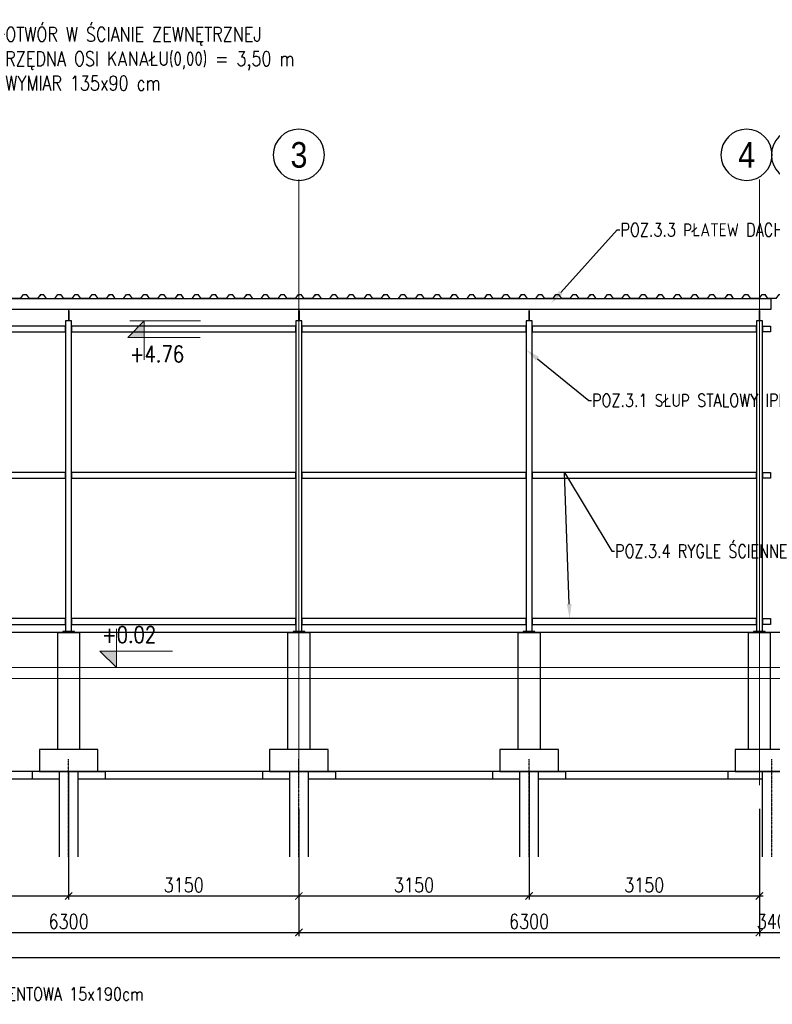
# Model space of a CAD drawing. Header units: millimetres. Extents: x -374129 to 1163271, y -112652 to 695637.
# Tile 193 of 256: x 8780 to 19078, y 50719 to 64180. Entities that reach past the tile are written whole.
import ezdxf
from ezdxf import colors
from ezdxf.entities.mleader import LeaderData, LeaderLine
from ezdxf.enums import TextEntityAlignment as Align
from ezdxf.math import Vec2, Vec3

# ---------------------------------------------------------------- set-up
doc = ezdxf.new("R2010")
doc.units = ezdxf.units.MM
doc.header["$PDMODE"] = 4
doc.linetypes.add('ACAD_ISO04W100', pattern=[30, 24, -3, 0, -3])
doc.linetypes.add('rcad -.-', pattern=[18, 12, -3, 0, -3])
for name, color, linetype, lineweight in [('A_HATCH', 251, 'Continuous', 0), ('KRT_koty', 4, 'Continuous', 20), ('KRT_osie', 55, 'ACAD_ISO04W100', 18)]:
    doc.layers.add(name, color=color, linetype=linetype, lineweight=lineweight)
for name, color, linetype in [('KRT_fund', 3, 'Continuous'), ('KRT_izolacje', 252, 'Continuous'), ('KRT_opisy', 146, 'Continuous'), ('KRT_osie_budopis', 1, 'Continuous'), ('KRT_pale', 7, 'Continuous'), ('KRT_sciany', 2, 'Continuous'), ('KRT_stal', 4, 'Continuous'), ('KRT_wymiary', 4, 'Continuous'), ('KRT_wymiary_100', 4, 'Continuous')]:
    doc.layers.add(name, color=color, linetype=linetype)
doc.styles.add('biuro 1', font='arial.ttf')
doc.styles.add('style3', font='romans.shx', dxfattribs={"width": 0.8})
doc.styles.add('WYMIAR', font='romans.shx', dxfattribs={"width": 0.8})
doc.linetypes.add('podbeton', pattern='A,0.3,-0.1,[131,ltypeshp.shx,S=0.1,R=0,X=-0.1,Y=0],-0.1,0.3', length=0.8)
doc.linetypes.add('ZIGZAG', pattern='A,0.0001,-0.2,[131,ltypeshp.shx,S=0.2,R=0,X=-0.2,Y=0],-0.4,[131,ltypeshp.shx,S=0.2,R=180,X=0.2,Y=0],-0.2', length=0.8001)
doc.dimstyles.new('KRT_1-100', dxfattribs={"dimscale": 100, "dimtxt": 2, "dimasz": 1, "dimexe": 0.5, "dimexo": 0, "dimgap": 0.5, "dimtad": 1, "dimdec": 1, "dimrnd": 0.1, "dimzin": 9, "dimdsep": 46, "dimtxsty": 'WYMIAR', "dimblk": 'ARCHTICK', "dimcen": 0.09, "dimdle": 0.5, "dimclrd": 1, "dimclre": 252, "dimclrt": 256, "dimadec": 0, "dimazin": 0, "dimtfac": 1, "dimtdec": 1, "dimtmove": 0, "dimatfit": 3, "dimfxl": 1, "dimtolj": 1, "dimtzin": 0, "dimarcsym": 0})

# ---------------------------------------------------------------- blocks, each defined once
blk = doc.blocks.new('TR55')
at = {"color": 0}
for p, q in [((-980, 0), (-992, -16)), ((-980, 0), (-940, 0)), ((-900, -55), (-940, 0)), ((-786, -55), (-745, 0)), ((-745, 0), (-705, 0)), ((-664, -55), (-705, 0)), ((-550, -55), (-510, 0)), ((-510, 0), (-470, 0)), ((-430, -55), (-470, 0)), ((-316, -55), (-275, 0)), ((-275, 0), (-235, 0)), ((-194, -55), (-235, 0)), ((-80, -55), (-40, 0)), ((-40, 0), (0, 0)), ((-900, -55), (-786, -55)), ((-550, -55), (-664, -55)), ((-316, -55), (-430, -55)), ((-80, -55), (-194, -55))]:
    blk.add_line(p, q, dxfattribs=at)
blk = doc.blocks.new('pale300')
at = {"color": 1, "linetype": 'rcad -.-', "ltscale": 0.2}
blk.add_line((0, -1165), (0, 169), dxfattribs=at)
at = {"color": 6, "linetype": 'ZIGZAG'}
for points in [[(130, -1165), (130, 0)], [(-130, 0), (-130, -1165)]]:
    blk.add_lwpolyline(points, dxfattribs=at)
blk = doc.blocks.new('_ArchTick')
at = {"color": 0, "linetype": 'ByBlock', "const_width": 0.15}
blk.add_lwpolyline([(-0.5, -0.5), (0.5, 0.5)], dxfattribs=at)
blk = doc.blocks.new('*D313')
at = {"layer": 'Defpoints', "color": 0, "transparency": 16777216}
for p in [(6300, 52435), (12600, 52443), (12600, 51701)]:
    blk.add_point(p, dxfattribs=at)
at = {"layer": 'KRT_wymiary_100', "color": 252, "lineweight": -2, "transparency": 16777216}
for p, q in [((6300, 52435), (6300, 51651)), ((12600, 52443), (12600, 51651))]:
    blk.add_line(p, q, dxfattribs=at)
at = {"layer": 'KRT_wymiary_100', "color": 1, "lineweight": -2, "transparency": 16777216}
blk.add_line((6250, 51701), (12650, 51701), dxfattribs=at)
at = {"layer": 'KRT_wymiary_100', "color": 1, "lineweight": -2, "transparency": 16777216, "xscale": 100, "yscale": 100, "zscale": 100, "rotation": 180}
blk.add_blockref('_ArchTick', (6300, 51701), dxfattribs=at)
at = {"layer": 'KRT_wymiary_100', "color": 1, "lineweight": -2, "transparency": 16777216, "xscale": 100, "yscale": 100, "zscale": 100}
blk.add_blockref('_ArchTick', (12600, 51701), dxfattribs=at)
at = {"layer": 'KRT_wymiary_100', "transparency": 16777216, "insert": (9450, 51851), "char_height": 200, "attachment_point": 5, "style": 'WYMIAR'}
blk.add_mtext('\\A1;6300', dxfattribs=at)
blk = doc.blocks.new('slup160')
at = {"layer": 'KRT_stal'}
h = blk.add_hatch(color=256, dxfattribs=at)
h.dxf.hatch_style = 1
h.paths.add_polyline_path([(41, 4420), (-41, 4420), (-41, 4413), (-12, 4413, -0.414214), (-3, 4404), (-3, 4276, -0.414214), (-11, 4267), (-41, 4267), (-41, 4260), (41, 4260), (41, 4267), (12, 4267, -0.414214), (2, 4276), (2, 4404, -0.414214), (11, 4413), (41, 4413)])
for p, q in [((-3, 4404), (-3, 4276)), ((2, 4404), (2, 4276))]:
    blk.add_line(p, q, dxfattribs=at)
for points in [[(-41, 12), (41, 12), (41, 4260), (-41, 4260)], [(-80, 0), (80, 0), (80, 12), (-80, 12)]]:
    blk.add_lwpolyline(points, close=True, dxfattribs=at)
blk = doc.blocks.new('opis_osi')
at = {"linetype": 'Continuous'}
for start, end in [(90, 180), (0, 90), (180, 270), (270, 0)]:
    blk.add_arc((0, -37.5), 35, start, end, dxfattribs=at)
at = {"color": 0, "linetype": 'Continuous', "style": 'biuro 1', "width": 0.85}
blk.add_attdef('AA', text='', height=35, dxfattribs=at).set_placement((0.1, -37.5), align=Align.MIDDLE_CENTER)
blk = doc.blocks.new('*D315')
at = {"layer": 'Defpoints', "color": 0, "transparency": 16777216}
for p in [(9450, 53902), (6300, 52425), (9450, 52200)]:
    blk.add_point(p, dxfattribs=at)
at = {"layer": 'KRT_wymiary_100', "color": 252, "lineweight": -2, "transparency": 16777216}
for p, q in [((9450, 53902), (9450, 52150)), ((6300, 52425), (6300, 52150))]:
    blk.add_line(p, q, dxfattribs=at)
at = {"layer": 'KRT_wymiary_100', "color": 1, "lineweight": -2, "transparency": 16777216}
blk.add_line((6250, 52200), (9500, 52200), dxfattribs=at)
at = {"layer": 'KRT_wymiary_100', "color": 1, "lineweight": -2, "transparency": 16777216, "xscale": 100, "yscale": 100, "zscale": 100, "rotation": 180}
blk.add_blockref('_ArchTick', (6300, 52200), dxfattribs=at)
at = {"layer": 'KRT_wymiary_100', "color": 1, "lineweight": -2, "transparency": 16777216, "xscale": 100, "yscale": 100, "zscale": 100}
blk.add_blockref('_ArchTick', (9450, 52200), dxfattribs=at)
at = {"layer": 'KRT_wymiary_100', "transparency": 16777216, "insert": (7875, 52350), "char_height": 200, "attachment_point": 5, "style": 'WYMIAR'}
blk.add_mtext('\\A1;3150', dxfattribs=at)
blk = doc.blocks.new('*D316')
at = {"layer": 'Defpoints', "color": 0, "transparency": 16777216}
for p in [(9450, 53902), (12600, 53390), (12600, 52200)]:
    blk.add_point(p, dxfattribs=at)
at = {"layer": 'KRT_wymiary_100', "color": 252, "lineweight": -2, "transparency": 16777216}
for p, q in [((9450, 53902), (9450, 52150)), ((12600, 53390), (12600, 52150))]:
    blk.add_line(p, q, dxfattribs=at)
at = {"layer": 'KRT_wymiary_100', "color": 1, "lineweight": -2, "transparency": 16777216}
blk.add_line((9400, 52200), (12650, 52200), dxfattribs=at)
at = {"layer": 'KRT_wymiary_100', "color": 1, "lineweight": -2, "transparency": 16777216, "xscale": 100, "yscale": 100, "zscale": 100, "rotation": 180}
blk.add_blockref('_ArchTick', (9450, 52200), dxfattribs=at)
at = {"layer": 'KRT_wymiary_100', "color": 1, "lineweight": -2, "transparency": 16777216, "xscale": 100, "yscale": 100, "zscale": 100}
blk.add_blockref('_ArchTick', (12600, 52200), dxfattribs=at)
at = {"layer": 'KRT_wymiary_100', "transparency": 16777216, "insert": (11025, 52350), "char_height": 200, "attachment_point": 5, "style": 'WYMIAR'}
blk.add_mtext('\\A1;3150', dxfattribs=at)
blk = doc.blocks.new('*D317')
at = {"layer": 'Defpoints', "color": 0, "transparency": 16777216}
for p in [(12600, 52435), (18900, 52443), (18900, 51701)]:
    blk.add_point(p, dxfattribs=at)
at = {"layer": 'KRT_wymiary_100', "color": 252, "lineweight": -2, "transparency": 16777216}
for p, q in [((12600, 52435), (12600, 51651)), ((18900, 52443), (18900, 51651))]:
    blk.add_line(p, q, dxfattribs=at)
at = {"layer": 'KRT_wymiary_100', "color": 1, "lineweight": -2, "transparency": 16777216}
blk.add_line((12550, 51701), (18950, 51701), dxfattribs=at)
at = {"layer": 'KRT_wymiary_100', "color": 1, "lineweight": -2, "transparency": 16777216, "xscale": 100, "yscale": 100, "zscale": 100, "rotation": 180}
blk.add_blockref('_ArchTick', (12600, 51701), dxfattribs=at)
at = {"layer": 'KRT_wymiary_100', "color": 1, "lineweight": -2, "transparency": 16777216, "xscale": 100, "yscale": 100, "zscale": 100}
blk.add_blockref('_ArchTick', (18900, 51701), dxfattribs=at)
at = {"layer": 'KRT_wymiary_100', "transparency": 16777216, "insert": (15750, 51851), "char_height": 200, "attachment_point": 5, "style": 'WYMIAR'}
blk.add_mtext('\\A1;6300', dxfattribs=at)
blk = doc.blocks.new('*D318')
at = {"layer": 'Defpoints', "color": 0, "transparency": 16777216}
for p in [(15750, 53902), (12600, 52425), (15750, 52200)]:
    blk.add_point(p, dxfattribs=at)
at = {"layer": 'KRT_wymiary_100', "color": 252, "lineweight": -2, "transparency": 16777216}
for p, q in [((15750, 53902), (15750, 52150)), ((12600, 52425), (12600, 52150))]:
    blk.add_line(p, q, dxfattribs=at)
at = {"layer": 'KRT_wymiary_100', "color": 1, "lineweight": -2, "transparency": 16777216}
blk.add_line((12550, 52200), (15800, 52200), dxfattribs=at)
at = {"layer": 'KRT_wymiary_100', "color": 1, "lineweight": -2, "transparency": 16777216, "xscale": 100, "yscale": 100, "zscale": 100, "rotation": 180}
blk.add_blockref('_ArchTick', (12600, 52200), dxfattribs=at)
at = {"layer": 'KRT_wymiary_100', "color": 1, "lineweight": -2, "transparency": 16777216, "xscale": 100, "yscale": 100, "zscale": 100}
blk.add_blockref('_ArchTick', (15750, 52200), dxfattribs=at)
at = {"layer": 'KRT_wymiary_100', "transparency": 16777216, "insert": (14175, 52350), "char_height": 200, "attachment_point": 5, "style": 'WYMIAR'}
blk.add_mtext('\\A1;3150', dxfattribs=at)
blk = doc.blocks.new('*D319')
at = {"layer": 'Defpoints', "color": 0, "transparency": 16777216}
for p in [(15750, 53902), (18900, 53390), (18900, 52200)]:
    blk.add_point(p, dxfattribs=at)
at = {"layer": 'KRT_wymiary_100', "color": 252, "lineweight": -2, "transparency": 16777216}
for p, q in [((15750, 53902), (15750, 52150)), ((18900, 53390), (18900, 52150))]:
    blk.add_line(p, q, dxfattribs=at)
at = {"layer": 'KRT_wymiary_100', "color": 1, "lineweight": -2, "transparency": 16777216}
blk.add_line((15700, 52200), (18950, 52200), dxfattribs=at)
at = {"layer": 'KRT_wymiary_100', "color": 1, "lineweight": -2, "transparency": 16777216, "xscale": 100, "yscale": 100, "zscale": 100, "rotation": 180}
blk.add_blockref('_ArchTick', (15750, 52200), dxfattribs=at)
at = {"layer": 'KRT_wymiary_100', "color": 1, "lineweight": -2, "transparency": 16777216, "xscale": 100, "yscale": 100, "zscale": 100}
blk.add_blockref('_ArchTick', (18900, 52200), dxfattribs=at)
at = {"layer": 'KRT_wymiary_100', "transparency": 16777216, "insert": (17325, 52350), "char_height": 200, "attachment_point": 5, "style": 'WYMIAR'}
blk.add_mtext('\\A1;3150', dxfattribs=at)
blk = doc.blocks.new('*D320')
at = {"layer": 'Defpoints', "color": 0, "transparency": 16777216}
for p in [(19240, 53714), (18900, 52443), (19240, 51701)]:
    blk.add_point(p, dxfattribs=at)
at = {"layer": 'KRT_wymiary_100', "color": 252, "lineweight": -2, "transparency": 16777216}
for p, q in [((19240, 53714), (19240, 51651)), ((18900, 52443), (18900, 51651))]:
    blk.add_line(p, q, dxfattribs=at)
at = {"layer": 'KRT_wymiary_100', "color": 1, "lineweight": -2, "transparency": 16777216}
blk.add_line((18850, 51701), (19290, 51701), dxfattribs=at)
at = {"layer": 'KRT_wymiary_100', "color": 1, "lineweight": -2, "transparency": 16777216, "xscale": 100, "yscale": 100, "zscale": 100, "rotation": 180}
blk.add_blockref('_ArchTick', (18900, 51701), dxfattribs=at)
at = {"layer": 'KRT_wymiary_100', "color": 1, "lineweight": -2, "transparency": 16777216, "xscale": 100, "yscale": 100, "zscale": 100}
blk.add_blockref('_ArchTick', (19240, 51701), dxfattribs=at)
at = {"layer": 'KRT_wymiary_100', "transparency": 16777216, "insert": (19070, 51851), "char_height": 200, "attachment_point": 5, "style": 'WYMIAR'}
blk.add_mtext('\\A1;340', dxfattribs=at)
blk = doc.blocks.new('*U134')
at = {"ltscale": 25}
blk.add_hatch(color=256, dxfattribs=at).paths.add_polyline_path([(0, 16.33), (-15, 16.33), (0, 1.33)])
at = {"color": 1, "linetype": 'ByBlock', "ltscale": 0.85}
blk.add_line((51.21, 1.33), (-13.14, 1.33), dxfattribs=at)
blk.add_lwpolyline([(51.03, 16.33), (-15, 16.33), (0, 1.33), (0, 36.74)]).dxf.unprotected_set("ltscale", 0)
at = {"ltscale": 0.85, "style": 'style3', "width": 0.8, "flags": 8}
blk.add_attdef('H', text='', height=15, dxfattribs=at).set_placement((-13.14, 31.44), align=Align.MIDDLE_LEFT)
blk = doc.blocks.new('*U120')
at = {"ltscale": 25}
blk.add_hatch(color=256, dxfattribs=at).paths.add_polyline_path([(0, 302.33), (-15, 302.33), (0, 317.33)])
at = {"color": 1, "linetype": 'ByBlock', "ltscale": 0.85}
blk.add_line((51.21, 317.33), (-13.14, 317.33), dxfattribs=at)
blk.add_lwpolyline([(51.03, 302.33), (-15, 302.33), (0, 317.33), (0, 281.93)]).dxf.unprotected_set("ltscale", 0)
at = {"ltscale": 0.85, "style": 'style3', "width": 0.8, "flags": 8}
blk.add_attdef('H', text='', height=15, dxfattribs=at).set_placement((-13.14, 287.22), align=Align.MIDDLE_LEFT)
blk = doc.blocks.new('*D376')
at = {"layer": 'Defpoints', "color": 0, "transparency": 16777216}
for p in [(-150, 52111), (70320, 51863), (70320, 51359)]:
    blk.add_point(p, dxfattribs=at)
at = {"layer": 'KRT_wymiary', "color": 252, "lineweight": -2, "transparency": 16777216}
for p, q in [((-150, 52111), (-150, 51309)), ((70320, 51863), (70320, 51309))]:
    blk.add_line(p, q, dxfattribs=at)
at = {"layer": 'KRT_wymiary', "color": 1, "lineweight": -2, "transparency": 16777216}
blk.add_line((-200, 51359), (70370, 51359), dxfattribs=at)
at = {"layer": 'KRT_wymiary', "color": 1, "lineweight": -2, "transparency": 16777216, "xscale": 100, "yscale": 100, "zscale": 100, "rotation": 180}
blk.add_blockref('_ArchTick', (-150, 51359), dxfattribs=at)
at = {"layer": 'KRT_wymiary', "color": 1, "lineweight": -2, "transparency": 16777216, "xscale": 100, "yscale": 100, "zscale": 100}
blk.add_blockref('_ArchTick', (70320, 51359), dxfattribs=at)
at = {"layer": 'KRT_wymiary', "transparency": 16777216, "insert": (35085, 51509), "char_height": 200, "attachment_point": 5, "style": 'WYMIAR'}
blk.add_mtext('\\A1;70470', dxfattribs=at)

msp = doc.modelspace()

# ---------------------------------------------------------------- linework, layer by layer
at = {"layer": 'A_HATCH', "color": 3}
msp.add_line((0, 55321.74), (70851.38, 55321.74), dxfattribs=at)
at = {"layer": 'A_HATCH', "color": 1}
msp.add_line((0, 55171.74), (70851.38, 55171.74), dxfattribs=at)
at = {"layer": 'KRT_fund', "color": 1, "linetype": 'podbeton'}
msp.add_line((6800, 53801.74), (9320.04, 53801.74), dxfattribs=at)
at = {"layer": 'KRT_sciany', "color": 2}
for p, q in [((70170, 55801.74), (150, 55801.74)), ((70720, 53901.74), (400, 53901.74))]:
    msp.add_line(p, q, dxfattribs=at)
at = {"layer": 'KRT_stal'}
msp.add_lwpolyline([(-150, 60221.74), (19060, 60221.74), (19060, 60361.74), (-150, 60361.74)], close=True, dxfattribs=at)
at = {"layer": 'KRT_stal', "color": 1}
for points in [[(6341, 59911.74), (9409, 59911.74), (9409, 59991.74), (6341, 59991.74)], [(9491, 59911.74), (12559, 59911.74), (12559, 59991.74), (9491, 59991.74)], [(12641, 59911.74), (15709, 59911.74), (15709, 59991.74), (12641, 59991.74)], [(15791, 59911.74), (18859, 59911.74), (18859, 59991.74), (15791, 59991.74)], [(19054.5, 59911.74), (18945.5, 59911.74), (18945.5, 59991.74), (19054.5, 59991.74)], [(6341, 57911.74), (9409, 57911.74), (9409, 57991.74), (6341, 57991.74)], [(9491, 57911.74), (12559, 57911.74), (12559, 57991.74), (9491, 57991.74)], [(12641, 57911.74), (15709, 57911.74), (15709, 57991.74), (12641, 57991.74)], [(15791, 57911.74), (18859, 57911.74), (18859, 57991.74), (15791, 57991.74)], [(19054.5, 57911.74), (18945.5, 57911.74), (18945.5, 57991.74), (19054.5, 57991.74)], [(6341, 55911.74), (9409, 55911.74), (9409, 55991.74), (6341, 55991.74)], [(9491, 55911.74), (12559, 55911.74), (12559, 55991.74), (9491, 55991.74)], [(12641, 55911.74), (15709, 55911.74), (15709, 55991.74), (12641, 55991.74)], [(15791, 55911.74), (18859, 55911.74), (18859, 55991.74), (15791, 55991.74)], [(19054.5, 55911.74), (18945.5, 55911.74), (18945.5, 55991.74), (19054.5, 55991.74)]]:
    msp.add_lwpolyline(points, close=True, dxfattribs=at)

# ---------------------------------------------------------------- block references
at = {"layer": 'KRT_izolacje', "color": 8}
for p in [(9107.82, 60421.74), (10047.82, 60421.74), (10987.82, 60421.74), (11927.82, 60421.74), (12867.82, 60421.74), (13807.82, 60421.74), (14747.82, 60421.74), (15687.82, 60421.74), (16627.82, 60421.74), (17567.82, 60421.74), (18507.82, 60421.74), (19447.82, 60421.74)]:
    msp.add_blockref('TR55', p, dxfattribs=at)
at = {"layer": 'KRT_koty', "xscale": 15, "yscale": 15, "zscale": 15}
for name, p, values in [('*U120', (10485.13, 55301.74), {'H': '+4.76'}), ('*U134', (10103.61, 55301.74), {'H': '+0.02'})]:
    msp.add_blockref(name, p, dxfattribs=at).add_auto_attribs(values)
at = {"layer": 'KRT_osie_budopis', "color": 3, "xscale": 10, "yscale": 10, "zscale": 10}
for p, values in [((12600, 62706.63), {'AA': '3'}), ((18725, 62706.63), {'AA': '4'}), ((19415, 62706.63), {'AA': '5'})]:
    msp.add_blockref('opis_osi', p, dxfattribs=at).add_auto_attribs(values)
at = {"layer": 'KRT_stal'}
for p in [(9450, 55801.74), (12600, 55801.74), (15750, 55801.74), (18900, 55801.74)]:
    msp.add_blockref('slup160', p, dxfattribs=at)

# ---------------------------------------------------------------- leaders
at = {"layer": 'KRT_opisy', "color": 1}
ml = msp.add_multileader_mtext('Standard', dxfattribs=at)
ml.set_content('\\C54;POZ.3.5 STĘŻENIE ŚCIENNE ', style='WYMIAR')
ml.set_leader_properties()
ml.build(insert=Vec2(0, 0))
ml.multileader.update_dxf_attribs({"dogleg_length": 0.36, "arrow_head_size": 200, "scale": 100})
ctx = ml.context
ctx.base_point, ctx.scale, ctx.char_height, ctx.arrow_head_size, ctx.landing_gap_size, ctx.plane_origin = Vec3(4529.42, 61665.82), 100, 180, 200, 9, Vec3(-37440.97, -20773.81)
notes = []
notes.append((ctx, [(0, (1, 1, 0), (4493.42, 61665.82), (1, 0), 36, [(0, [(3495.35, 59721.27)], 0, [])])]))
ctx.mtext.insert, ctx.mtext.width, ctx.mtext.defined_height, ctx.mtext.flow_direction = Vec3(4538.42, 61755.82), 2657.9479, 1300.46, 5
ml = msp.add_multileader_mtext('Standard', dxfattribs=at)
ml.set_content('{\\C2;POZ.3.3 PŁATEW DACHOWA}', style='WYMIAR')
ml.set_leader_properties()
ml.build(insert=Vec2(0, 0))
ml.multileader.update_dxf_attribs({"dogleg_length": 0.36, "arrow_head_size": 200, "scale": 100})
ctx = ml.context
ctx.base_point, ctx.scale, ctx.char_height, ctx.arrow_head_size, ctx.landing_gap_size, ctx.plane_origin = Vec3(16991.4, 61306.69), 100, 180, 200, 9, Vec3(-21279.78, -21222.93)
notes.append((ctx, [(0, (1, 1, 0), (16955.4, 61306.69), (1, 0), 36, [(0, [(16049.38, 60301.19)], 0, [])])]))
ctx.mtext.insert, ctx.mtext.width, ctx.mtext.defined_height, ctx.mtext.flow_direction = Vec3(17000.4, 61396.69), 2657.9479, 1300.46, 5
ml = msp.add_multileader_mtext('Standard', dxfattribs=at)
ml.set_content('{\\C2;POZ.3.1 SŁUP STALOWY IPE160}', style='WYMIAR')
ml.set_leader_properties()
ml.build(insert=Vec2(0, 0))
ml.multileader.update_dxf_attribs({"dogleg_length": 0.36, "arrow_head_size": 200, "scale": 100})
ctx = ml.context
ctx.base_point, ctx.scale, ctx.char_height, ctx.arrow_head_size, ctx.landing_gap_size, ctx.plane_origin = Vec3(16602.1, 58975.51), 100, 180, 200, 9, Vec3(-19791.88, -23040.01)
notes.append((ctx, [(0, (1, 1, 0), (16566.1, 58975.51), (1, 0), 36, [(1, [(15709, 59669.05)], 0, [])])]))
ctx.mtext.insert, ctx.mtext.width, ctx.mtext.defined_height, ctx.mtext.flow_direction = Vec3(16611.1, 59065.51), 1971.2586, 1300.46, 5
ml = msp.add_multileader_mtext('Standard', dxfattribs=at)
ml.set_content('\\C54;POZ.3.4 RYGLE ŚCIENNE ', style='WYMIAR')
ml.set_leader_properties()
ml.build(insert=Vec2(0, 0))
ml.multileader.update_dxf_attribs({"dogleg_length": 0.36, "arrow_head_size": 200, "scale": 100})
ctx = ml.context
ctx.base_point, ctx.scale, ctx.char_height, ctx.arrow_head_size, ctx.landing_gap_size, ctx.plane_origin = Vec3(16917.43, 56914.92), 100, 180, 200, 9, Vec3(-14345.93, -23638.15)
notes.append((ctx, [(0, (1, 1, 0), (16881.43, 56914.92), (1, 0), 36, [(0, [(16305.52, 55991.74), (16234.42, 57991.74)], 0, [])])]))
ctx.mtext.insert, ctx.mtext.width, ctx.mtext.defined_height, ctx.mtext.flow_direction = Vec3(16926.43, 57004.92), 1754.4091, 1300.46, 5
ml = msp.add_multileader_mtext('Standard', dxfattribs=at)
ml.set_content('\\C54;POZ.1.7 PODWALINA FUNDAMENTOWA 15x190cm', style='WYMIAR')
ml.set_leader_properties()
ml.build(insert=Vec2(0, 0))
ml.multileader.update_dxf_attribs({"dogleg_length": 0.36, "arrow_head_size": 200, "scale": 100})
ctx = ml.context
ctx.base_point, ctx.scale, ctx.char_height, ctx.arrow_head_size, ctx.landing_gap_size, ctx.plane_origin = Vec3(5820.13, 50860.39), 100, 180, 200, 9, Vec3(-30868.89, -28018.32)
notes.append((ctx, [(0, (1, 1, 0), (5784.13, 50860.39), (1, 0), 36, [(1, [(4195.72, 54183.21)], 0, [])])]))
ctx.mtext.insert, ctx.mtext.width, ctx.mtext.defined_height, ctx.mtext.flow_direction = Vec3(5829.13, 50950.39), 3482.7917, 1400.46, 5
for ctx, leaders in notes:
    for number, flags, end, landing, length, lines in leaders:
        leader = LeaderData()
        leader.index, (leader.has_last_leader_line, leader.has_dogleg_vector, leader.attachment_direction) = number, flags
        leader.last_leader_point, leader.dogleg_vector, leader.dogleg_length = Vec3(end), Vec3(landing), length
        for number, points, colour, breaks in lines:
            line = LeaderLine()
            line.index, line.vertices, line.color, line.breaks = number, Vec3.list(points), colors.encode_raw_color(colour), breaks
            leader.lines.append(line)
        ctx.leaders.append(leader)

# ---------------------------------------------------------------- next in the draw order: leaders
ml = msp.add_multileader_mtext('Standard', dxfattribs=at)
ml.set_content('\\C54;WARSTWY GRUNTU WEDŁUG PROJEKTU WZMOCNIENIA PODŁOŻA:\\P\\pi-3,l3,t3;{\\fSymbol|b0|i0|c2|p18;·^I}nB [Po/Pr] gr.40cm\\P{\\fSymbol|b0|i0|c2|p18;·^I}TŁUCZEŃ, ROZKRUSZ BETONOWY gr.30cm\\P{\\fSymbol|b0|i0|c2|p18;·^I}GRUNT RODZIMY \\fArial|b0|i0|c238|p34;\\W1;G\\fSymbol|b0|i0|c2|p18;p\\fArial|b0|i0|c238|p34;/G\\fSymbol|b0|i0|c2|p18;p\\fArial|b0|i0|c238|p34;z pl/tpl', style='WYMIAR')
ml.set_leader_properties()
ml.build(insert=Vec2(0, 0))
ml.multileader.update_dxf_attribs({"text_left_attachment_type": 6, "text_right_attachment_type": 6, "dogleg_length": 0.36, "arrow_head_size": 200, "scale": 100})
ctx = ml.context
ctx.base_point, ctx.scale, ctx.char_height, ctx.arrow_head_size, ctx.landing_gap_size, ctx.plane_origin = Vec3(-8776.91, 52138.72), 100, 200, 200, 9, Vec3(-44267.87, -29913.25)
ctx.left_attachment, ctx.right_attachment = 6, 6
notes = []
notes.append((ctx, [(0, (1, 1, 0), (-8812.91, 52138.72), (1, 0), 36, [(1, [(-8812.91, 54511.74)], 0, [])])]))
ctx.mtext.insert, ctx.mtext.width, ctx.mtext.defined_height, ctx.mtext.flow_direction = Vec3(-8767.91, 52394.12), 6873.6004, 1534.23, 5
ctx.mtext.has_bg_fill, ctx.mtext.bg_color, ctx.mtext.bg_scale_factor, ctx.mtext.bg_transparency, ctx.mtext.use_window_bg_color = 1, -1027028792, 1.5, 0, 1
for ctx, leaders in notes:
    for number, flags, end, landing, length, lines in leaders:
        leader = LeaderData()
        leader.index, (leader.has_last_leader_line, leader.has_dogleg_vector, leader.attachment_direction) = number, flags
        leader.last_leader_point, leader.dogleg_vector, leader.dogleg_length = Vec3(end), Vec3(landing), length
        for number, points, colour, breaks in lines:
            line = LeaderLine()
            line.index, line.vertices, line.color, line.breaks = number, Vec3.list(points), colors.encode_raw_color(colour), breaks
            leader.lines.append(line)
        ctx.leaders.append(leader)

# ---------------------------------------------------------------- next in the draw order: linework, layer by layer
at = {"layer": 'KRT_fund', "color": 1, "linetype": 'podbeton'}
for p, q in [((8950, 53901.74), (8950, 53801.74)), ((9050, 53901.74), (8950, 53901.74)), ((9850, 53901.74), (9950, 53901.74)), ((9950, 53901.74), (9950, 53801.74)), ((12100, 53901.74), (12100, 53801.74)), ((12200, 53901.74), (12100, 53901.74)), ((13000, 53901.74), (13100, 53901.74)), ((13100, 53901.74), (13100, 53801.74)), ((15250, 53901.74), (15250, 53801.74)), ((15350, 53901.74), (15250, 53901.74)), ((16150, 53901.74), (16250, 53901.74)), ((16250, 53901.74), (16250, 53801.74)), ((18470, 53901.74), (18470, 53801.74)), ((18570, 53901.74), (18470, 53901.74)), ((8950, 53801.74), (9320.04, 53801.74)), ((9580, 53801.74), (9950, 53801.74)), ((9950, 53801.74), (12470.04, 53801.74)), ((12730, 53801.74), (13100, 53801.74)), ((13100, 53801.74), (15620.04, 53801.74)), ((15880, 53801.74), (16250, 53801.74)), ((16250, 53801.74), (18940.04, 53801.74))]:
    msp.add_line(p, q, dxfattribs=at)
at = {"layer": 'KRT_fund', "color": 2}
for points in [[(9300, 54201.74), (9300, 55801.74), (9600, 55801.74), (9600, 54201.74)], [(12450, 54201.74), (12450, 55801.74), (12750, 55801.74), (12750, 54201.74)], [(15600, 54201.74), (15600, 55801.74), (15900, 55801.74), (15900, 54201.74)], [(18750, 54201.74), (18750, 55801.74), (19050, 55801.74), (19050, 54201.74)], [(9850, 53901.74), (9850, 54201.74), (9050, 54201.74), (9050, 53901.74)], [(13000, 53901.74), (13000, 54201.74), (12200, 54201.74), (12200, 53901.74)], [(16150, 53901.74), (16150, 54201.74), (15350, 54201.74), (15350, 53901.74)], [(19570, 53901.74), (19570, 54201.74), (18570, 54201.74), (18570, 53901.74)]]:
    msp.add_lwpolyline(points, close=True, dxfattribs=at)
at = {"layer": 'KRT_osie', "ltscale": 0.5}
for p, q in [((12600, 61997.09), (12600, 53714.43)), ((12600, 61997.09), (12600, 53714.43)), ((18900, 61997.09), (18900, 53714.43)), ((18900, 61997.09), (18900, 53714.43))]:
    msp.add_line(p, q, dxfattribs=at)

# ---------------------------------------------------------------- next in the draw order: block references
at = {"layer": 'KRT_pale'}
for p in [(9450.02, 53901.74), (12600.02, 53901.74), (15750.02, 53901.74), (19070.02, 53901.74)]:
    msp.add_blockref('pale300', p, dxfattribs=at)

# ---------------------------------------------------------------- next in the draw order: dimensions: what is measured, and where the dimension line sits
at = {"layer": 'KRT_wymiary'}
dim = msp.add_linear_dim(base=(70320, 51359.04), p1=(-150, 52110.95), p2=(70320, 51862.55), dimstyle='KRT_1-100', dxfattribs=at)
dim.commit()
dim.dimension.update_dxf_attribs({"geometry": '*D376', "text_midpoint": (35085, 51509.04)})
at = {"layer": 'KRT_wymiary_100'}
for base, p1, p2, picture, middle in [((9450, 52200.11), (6300, 52425.47), (9450, 53901.74), '*D315', (7875, 52350.11)), ((12600, 52200.11), (9450, 53901.74), (12600, 53389.91), '*D316', (11025, 52350.11)), ((15750, 52200.11), (12600, 52425.47), (15750, 53901.74), '*D318', (14175, 52350.11)), ((18900, 52200.11), (15750, 53901.74), (18900, 53389.91), '*D319', (17325, 52350.11))]:
    dim = msp.add_linear_dim(base=base, p1=p1, p2=p2, dimstyle='KRT_1-100', dxfattribs=at)
    dim.commit()
    dim.dimension.update_dxf_attribs({"geometry": picture, "text_midpoint": middle})
dim = msp.add_linear_dim(base=(19240, 51701.16), p1=(18900, 52443.43), p2=(19240, 53714.43), dimstyle='KRT_1-100', override={"dimtmove": 1}, dxfattribs=at)
dim.commit()
dim.dimension.update_dxf_attribs({"geometry": '*D320', "text_midpoint": (19070, 51701.16), "dimtype": 160})
for base, p1, p2, picture, middle in [((12600, 51701.16), (6300, 52435.05), (12600, 52443.43), '*D313', (9450, 51851.16)), ((18900, 51701.16), (12600, 52435.05), (18900, 52443.43), '*D317', (15750, 51851.16))]:
    dim = msp.add_linear_dim(base=base, p1=p1, p2=p2, dimstyle='KRT_1-100', override={"dimtmove": 1}, dxfattribs=at)
    dim.commit()
    dim.dimension.update_dxf_attribs({"geometry": picture, "text_midpoint": middle})

# ---------------------------------------------------------------- next in the draw order: leaders
at = {"layer": 'KRT_opisy', "color": 1}
ml = msp.add_multileader_mtext('Standard', dxfattribs=at)
ml.set_content('\\C54;OTWÓR W ŚCIANIE ZEWNĘTRZNEJ\\PRZĘDNA OSI KANAŁU(0,00) = 3,50 m\\PWYMIAR 135x90 cm\\fArial|b0|i0|c238|p34;\\W1; ', style='WYMIAR')
ml.set_leader_properties()
ml.build(insert=Vec2(0, 0))
ml.multileader.update_dxf_attribs({"text_right_attachment_type": 6, "dogleg_length": 0.36, "arrow_head_size": 200, "scale": 100})
ctx = ml.context
ctx.base_point, ctx.scale, ctx.char_height, ctx.arrow_head_size, ctx.landing_gap_size, ctx.plane_origin = Vec3(8574.05, 63979.87), 100, 200, 200, 9, Vec3(-21732.78, -29195.3)
ctx.right_attachment = 6
notes = []
notes.append((ctx, [(0, (1, 1, 0), (8538.05, 63979.87), (1, 0), 36, [(1, [(7696.68, 59336.74)], 0, [])])]))
ctx.mtext.insert, ctx.mtext.width, ctx.mtext.defined_height, ctx.mtext.flow_direction = Vec3(8583.05, 64079.87), 5076.6338, 1534.23, 5
ctx.mtext.has_bg_fill, ctx.mtext.bg_color, ctx.mtext.bg_scale_factor, ctx.mtext.bg_transparency, ctx.mtext.use_window_bg_color = 1, -1027028792, 1.5, 0, 1
for ctx, leaders in notes:
    for number, flags, end, landing, length, lines in leaders:
        leader = LeaderData()
        leader.index, (leader.has_last_leader_line, leader.has_dogleg_vector, leader.attachment_direction) = number, flags
        leader.last_leader_point, leader.dogleg_vector, leader.dogleg_length = Vec3(end), Vec3(landing), length
        for number, points, colour, breaks in lines:
            line = LeaderLine()
            line.index, line.vertices, line.color, line.breaks = number, Vec3.list(points), colors.encode_raw_color(colour), breaks
            leader.lines.append(line)
        ctx.leaders.append(leader)

doc.saveas('drawing.dxf')
